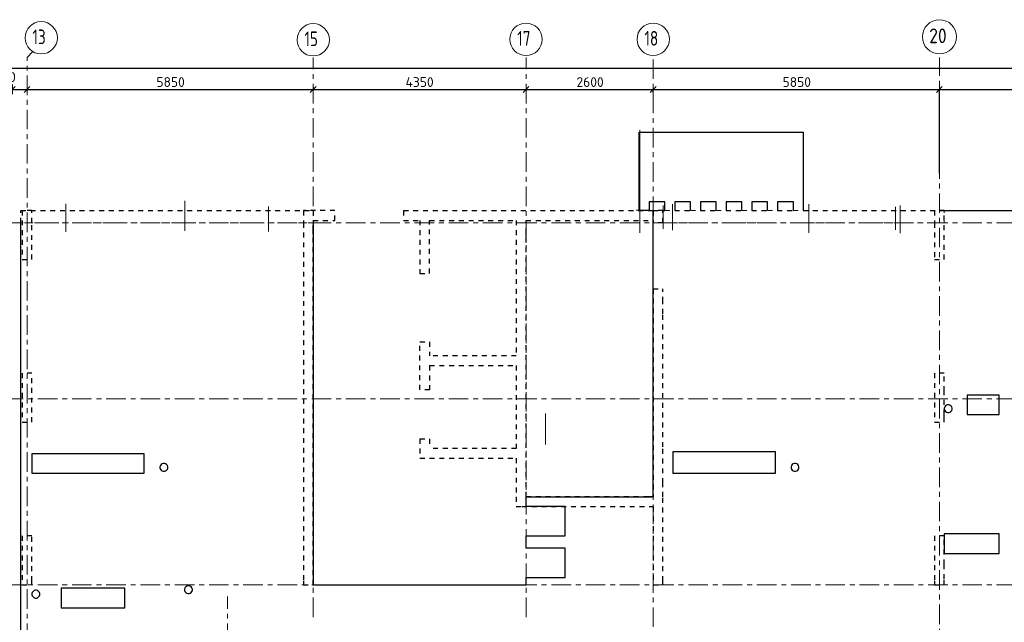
# Model space of a CAD drawing. Header units: metres. Extents: x -38 to 97, y -15 to 21.
# Tile 8 of 184: x 33 to 53, y 8 to 21. Entities that reach past the tile are written whole.
import ezdxf

# ---------------------------------------------------------------- set-up
doc = ezdxf.new("R2010")
doc.units = ezdxf.units.M
doc.header["$PDMODE"] = 65
for name, pattern in [('______11', [0.5, 0.4, -0.05, 0, -0.05]), ('______2', [0.0405, 0.03, -0.0105]), ('______3', [0.5, 0.4, -0.1]), ('______5', [1.1, 0.8, -0.1, 0.1, -0.1])]:
    doc.linetypes.add(name, pattern=pattern)
for name, color, linetype, lineweight in [('XR$1$Осевая линия (1)', 7, '______5', 13), ('XR$1$Размерная линия (1)', 7, 'Continuous', 13), ('XR$5$Балка (1)', 7, '______3', 13), ('XR$5$Перекрытие (1)', 7, 'Continuous', 35)]:
    doc.layers.add(name, color=color, linetype=linetype, lineweight=lineweight)
doc.layers.add('XR$7$Стена_ бетон несущ.', color=7, linetype='Continuous', lineweight=70, true_color=0xb4b496)
doc.styles.add('ISOCPEUR', font='txt')
doc.dimstyles.new('DIMSTYLE_3', dxfattribs={"dimtxt": 0.2, "dimasz": 0.2, "dimexe": 0, "dimexo": 0, "dimgap": 0.1, "dimtad": 2, "dimdec": 0, "dimlfac": 1000, "dimrnd": 5, "dimzin": 12, "dimdsep": 46, "dimtxsty": 'ISOCPEUR', "dimblk1": 'ALL_ML_STRICH', "dimblk2": 'ALL_ML_STRICH', "dimsah": 1, "dimcen": 0, "dimclrd": 7, "dimclre": 256, "dimclrt": 7, "dimadec": 0, "dimazin": 0, "dimtfac": 1, "dimtdec": 0, "dimtix": 1, "dimtmove": 2, "dimatfit": 3, "dimfxl": 0, "dimtzin": 0, "dimlwd": 0, "dimlwe": -3, "dimarcsym": 0})
doc.dimstyles.new('DIMSTYLE_5', dxfattribs={"dimtxt": 0.2, "dimasz": 0.2, "dimexe": 0, "dimexo": 0, "dimgap": 0.1, "dimtad": 2, "dimdec": 0, "dimlfac": 1000, "dimrnd": 5, "dimzin": 12, "dimdsep": 46, "dimtxsty": 'ISOCPEUR', "dimblk1": 'ALL_ML_STRICH', "dimblk2": 'ALL_ML_STRICH', "dimsah": 1, "dimcen": 0, "dimclrd": 7, "dimclre": 256, "dimclrt": 7, "dimadec": 0, "dimazin": 0, "dimtfac": 1, "dimtdec": 0, "dimtix": 1, "dimtmove": 2, "dimatfit": 3, "dimfxl": 0, "dimtvp": 1.2, "dimtzin": 0, "dimlwd": 0, "dimlwe": -3, "dimarcsym": 0})

# ---------------------------------------------------------------- blocks, each defined once
blk = doc.blocks.new('ALL_ML_STRICH')
at = {"color": 0, "linetype": 'ByBlock', "lineweight": -2}
for p, q in [((-1, 0), (0.5, 0)), ((-0.3, -0.3), (0.3, 0.3)), ((0, -0.5), (0, 0.5))]:
    blk.add_line(p, q, dxfattribs=at)
blk = doc.blocks.new('*D10')
at = {"layer": 'DEFPOINTS', "color": 7, "linetype": 'Continuous', "lineweight": 13, "transparency": 33554687}
for p in [(0.5, 19.557), (0.5, 19.377), (61.6, 17.12)]:
    blk.add_point(p, dxfattribs=at)
at = {"layer": 'XR$1$Размерная линия (1)', "color": 9, "linetype": 'Continuous', "lineweight": -2, "true_color": 0xc7c7c7, "transparency": 33554687}
for p, q in [((0.5, 19.357), (0.5, 19.557)), ((61.6, 17.14), (61.6, 19.557))]:
    blk.add_line(p, q, dxfattribs=at)
at = {"layer": 'XR$1$Размерная линия (1)', "color": 7, "linetype": 'Continuous', "lineweight": -2, "transparency": 33554687}
blk.add_line((0.5, 19.557), (61.6, 19.557), dxfattribs=at)
at = {"layer": 'XR$1$Размерная линия (1)', "color": 7, "linetype": 'Continuous', "lineweight": 13, "transparency": 33554687, "xscale": 0.2, "yscale": 0.2, "zscale": 0.2, "rotation": 180}
blk.add_blockref('ALL_ML_STRICH', (0.5, 19.557), dxfattribs=at)
at = {"layer": 'XR$1$Размерная линия (1)', "color": 7, "linetype": 'Continuous', "lineweight": 13, "transparency": 33554687, "xscale": 0.2, "yscale": 0.2, "zscale": 0.2}
blk.add_blockref('ALL_ML_STRICH', (61.6, 19.557), dxfattribs=at)
at = {"layer": 'XR$1$Размерная линия (1)', "color": 7, "linetype": 'Continuous', "lineweight": 13, "transparency": 33554687, "insert": (31.1, 19.707), "char_height": 0.2, "width": 1, "attachment_point": 5, "style": 'ISOCPEUR'}
blk.add_mtext('\\A1;{61100}', dxfattribs=at)
blk = doc.blocks.new('*D32')
at = {"layer": 'DEFPOINTS', "color": 7, "linetype": 'Continuous', "lineweight": 13, "transparency": 33554687}
for p in [(32.55, 19.135), (32.55, 19.126), (32.85, 19.135)]:
    blk.add_point(p, dxfattribs=at)
at = {"layer": 'XR$1$Размерная линия (1)', "color": 9, "linetype": 'Continuous', "lineweight": -2, "true_color": 0xc7c7c7, "transparency": 33554687}
for p, q in [((32.55, 19.126), (32.55, 19.126)), ((32.85, 19.126), (32.85, 19.126))]:
    blk.add_line(p, q, dxfattribs=at)
at = {"layer": 'XR$1$Размерная линия (1)', "color": 7, "linetype": 'Continuous', "lineweight": -2, "transparency": 33554687}
blk.add_line((32.55, 19.126), (32.85, 19.126), dxfattribs=at)
at = {"layer": 'XR$1$Размерная линия (1)', "color": 7, "linetype": 'Continuous', "lineweight": 13, "transparency": 33554687, "xscale": 0.2, "yscale": 0.2, "zscale": 0.2, "rotation": 180}
blk.add_blockref('ALL_ML_STRICH', (32.55, 19.126), dxfattribs=at)
at = {"layer": 'XR$1$Размерная линия (1)', "color": 7, "linetype": 'Continuous', "lineweight": 13, "transparency": 33554687, "xscale": 0.2, "yscale": 0.2, "zscale": 0.2}
blk.add_blockref('ALL_ML_STRICH', (32.85, 19.126), dxfattribs=at)
at = {"layer": 'XR$1$Размерная линия (1)', "color": 7, "linetype": 'Continuous', "lineweight": 13, "transparency": 33554687, "insert": (32.414, 19.378), "char_height": 0.2, "width": 0.6, "attachment_point": 5, "style": 'ISOCPEUR'}
blk.add_mtext('\\A1;{300}', dxfattribs=at)
blk = doc.blocks.new('*D33')
at = {"layer": 'DEFPOINTS', "color": 7, "linetype": 'Continuous', "lineweight": 13, "transparency": 33554687}
for p in [(32.85, 19.135), (32.85, 19.126), (38.7, 19.186)]:
    blk.add_point(p, dxfattribs=at)
at = {"layer": 'XR$1$Размерная линия (1)', "color": 9, "linetype": 'Continuous', "lineweight": -2, "true_color": 0xc7c7c7, "transparency": 33554687}
for p, q in [((32.85, 19.126), (32.85, 19.126)), ((38.7, 19.166), (38.7, 19.126))]:
    blk.add_line(p, q, dxfattribs=at)
at = {"layer": 'XR$1$Размерная линия (1)', "color": 7, "linetype": 'Continuous', "lineweight": -2, "transparency": 33554687}
blk.add_line((32.85, 19.126), (38.7, 19.126), dxfattribs=at)
at = {"layer": 'XR$1$Размерная линия (1)', "color": 7, "linetype": 'Continuous', "lineweight": 13, "transparency": 33554687, "xscale": 0.2, "yscale": 0.2, "zscale": 0.2, "rotation": 180}
blk.add_blockref('ALL_ML_STRICH', (32.85, 19.126), dxfattribs=at)
at = {"layer": 'XR$1$Размерная линия (1)', "color": 7, "linetype": 'Continuous', "lineweight": 13, "transparency": 33554687, "xscale": 0.2, "yscale": 0.2, "zscale": 0.2}
blk.add_blockref('ALL_ML_STRICH', (38.7, 19.126), dxfattribs=at)
at = {"layer": 'XR$1$Размерная линия (1)', "color": 7, "linetype": 'Continuous', "lineweight": 13, "transparency": 33554687, "insert": (35.785, 19.276), "char_height": 0.2, "width": 0.8, "attachment_point": 5, "style": 'ISOCPEUR'}
blk.add_mtext('\\A1;{5850}', dxfattribs=at)
blk = doc.blocks.new('*D34')
at = {"layer": 'DEFPOINTS', "color": 7, "linetype": 'Continuous', "lineweight": 13, "transparency": 33554687}
for p in [(38.7, 19.186), (38.7, 19.126), (43.05, 19.104)]:
    blk.add_point(p, dxfattribs=at)
at = {"layer": 'XR$1$Размерная линия (1)', "color": 9, "linetype": 'Continuous', "lineweight": -2, "true_color": 0xc7c7c7, "transparency": 33554687}
for p, q in [((38.7, 19.166), (38.7, 19.126)), ((43.05, 19.124), (43.05, 19.126))]:
    blk.add_line(p, q, dxfattribs=at)
at = {"layer": 'XR$1$Размерная линия (1)', "color": 7, "linetype": 'Continuous', "lineweight": -2, "transparency": 33554687}
blk.add_line((38.7, 19.126), (43.05, 19.126), dxfattribs=at)
at = {"layer": 'XR$1$Размерная линия (1)', "color": 7, "linetype": 'Continuous', "lineweight": 13, "transparency": 33554687, "xscale": 0.2, "yscale": 0.2, "zscale": 0.2, "rotation": 180}
blk.add_blockref('ALL_ML_STRICH', (38.7, 19.126), dxfattribs=at)
at = {"layer": 'XR$1$Размерная линия (1)', "color": 7, "linetype": 'Continuous', "lineweight": 13, "transparency": 33554687, "xscale": 0.2, "yscale": 0.2, "zscale": 0.2}
blk.add_blockref('ALL_ML_STRICH', (43.05, 19.126), dxfattribs=at)
at = {"layer": 'XR$1$Размерная линия (1)', "color": 7, "linetype": 'Continuous', "lineweight": 13, "transparency": 33554687, "insert": (40.875, 19.276), "char_height": 0.2, "width": 0.8, "attachment_point": 5, "style": 'ISOCPEUR'}
blk.add_mtext('\\A1;{4350}', dxfattribs=at)
blk = doc.blocks.new('*D35')
at = {"layer": 'DEFPOINTS', "color": 7, "linetype": 'Continuous', "lineweight": 13, "transparency": 33554687}
for p in [(43.05, 19.126), (43.05, 19.104), (45.65, 19.05)]:
    blk.add_point(p, dxfattribs=at)
at = {"layer": 'XR$1$Размерная линия (1)', "color": 9, "linetype": 'Continuous', "lineweight": -2, "true_color": 0xc7c7c7, "transparency": 33554687}
for p, q in [((43.05, 19.124), (43.05, 19.126)), ((45.65, 19.07), (45.65, 19.126))]:
    blk.add_line(p, q, dxfattribs=at)
at = {"layer": 'XR$1$Размерная линия (1)', "color": 7, "linetype": 'Continuous', "lineweight": -2, "transparency": 33554687}
blk.add_line((43.05, 19.126), (45.65, 19.126), dxfattribs=at)
at = {"layer": 'XR$1$Размерная линия (1)', "color": 7, "linetype": 'Continuous', "lineweight": 13, "transparency": 33554687, "xscale": 0.2, "yscale": 0.2, "zscale": 0.2, "rotation": 180}
blk.add_blockref('ALL_ML_STRICH', (43.05, 19.126), dxfattribs=at)
at = {"layer": 'XR$1$Размерная линия (1)', "color": 7, "linetype": 'Continuous', "lineweight": 13, "transparency": 33554687, "xscale": 0.2, "yscale": 0.2, "zscale": 0.2}
blk.add_blockref('ALL_ML_STRICH', (45.65, 19.126), dxfattribs=at)
at = {"layer": 'XR$1$Размерная линия (1)', "color": 7, "linetype": 'Continuous', "lineweight": 13, "transparency": 33554687, "insert": (44.36, 19.276), "char_height": 0.2, "width": 0.8, "attachment_point": 5, "style": 'ISOCPEUR'}
blk.add_mtext('\\A1;{2600}', dxfattribs=at)
blk = doc.blocks.new('*D36')
at = {"layer": 'DEFPOINTS', "color": 7, "linetype": 'Continuous', "lineweight": 13, "transparency": 33554687}
for p in [(45.65, 19.126), (45.65, 19.05), (51.5, 17.39)]:
    blk.add_point(p, dxfattribs=at)
at = {"layer": 'XR$1$Размерная линия (1)', "color": 9, "linetype": 'Continuous', "lineweight": -2, "true_color": 0xc7c7c7, "transparency": 33554687}
for p, q in [((45.65, 19.07), (45.65, 19.126)), ((51.5, 17.41), (51.5, 19.126))]:
    blk.add_line(p, q, dxfattribs=at)
at = {"layer": 'XR$1$Размерная линия (1)', "color": 7, "linetype": 'Continuous', "lineweight": -2, "transparency": 33554687}
blk.add_line((45.65, 19.126), (51.5, 19.126), dxfattribs=at)
at = {"layer": 'XR$1$Размерная линия (1)', "color": 7, "linetype": 'Continuous', "lineweight": 13, "transparency": 33554687, "xscale": 0.2, "yscale": 0.2, "zscale": 0.2, "rotation": 180}
blk.add_blockref('ALL_ML_STRICH', (45.65, 19.126), dxfattribs=at)
at = {"layer": 'XR$1$Размерная линия (1)', "color": 7, "linetype": 'Continuous', "lineweight": 13, "transparency": 33554687, "xscale": 0.2, "yscale": 0.2, "zscale": 0.2}
blk.add_blockref('ALL_ML_STRICH', (51.5, 19.126), dxfattribs=at)
at = {"layer": 'XR$1$Размерная линия (1)', "color": 7, "linetype": 'Continuous', "lineweight": 13, "transparency": 33554687, "insert": (48.585, 19.276), "char_height": 0.2, "width": 0.8, "attachment_point": 5, "style": 'ISOCPEUR'}
blk.add_mtext('\\A1;{5850}', dxfattribs=at)
blk = doc.blocks.new('*D37')
at = {"layer": 'DEFPOINTS', "color": 7, "linetype": 'Continuous', "lineweight": 13, "transparency": 33554687}
for p in [(51.5, 19.126), (51.5, 17.39), (61.6, 17.491)]:
    blk.add_point(p, dxfattribs=at)
at = {"layer": 'XR$1$Размерная линия (1)', "color": 9, "linetype": 'Continuous', "lineweight": -2, "true_color": 0xc7c7c7, "transparency": 33554687}
for p, q in [((51.5, 17.41), (51.5, 19.126)), ((61.6, 17.511), (61.6, 19.126))]:
    blk.add_line(p, q, dxfattribs=at)
at = {"layer": 'XR$1$Размерная линия (1)', "color": 7, "linetype": 'Continuous', "lineweight": -2, "transparency": 33554687}
blk.add_line((51.5, 19.126), (61.6, 19.126), dxfattribs=at)
at = {"layer": 'XR$1$Размерная линия (1)', "color": 7, "linetype": 'Continuous', "lineweight": 13, "transparency": 33554687, "xscale": 0.2, "yscale": 0.2, "zscale": 0.2, "rotation": 180}
blk.add_blockref('ALL_ML_STRICH', (51.5, 19.126), dxfattribs=at)
at = {"layer": 'XR$1$Размерная линия (1)', "color": 7, "linetype": 'Continuous', "lineweight": 13, "transparency": 33554687, "xscale": 0.2, "yscale": 0.2, "zscale": 0.2}
blk.add_blockref('ALL_ML_STRICH', (61.6, 19.126), dxfattribs=at)
at = {"layer": 'XR$1$Размерная линия (1)', "color": 7, "linetype": 'Continuous', "lineweight": 13, "transparency": 33554687, "insert": (56.6, 19.276), "char_height": 0.2, "width": 1, "attachment_point": 5, "style": 'ISOCPEUR'}
blk.add_mtext('\\A1;{10100}', dxfattribs=at)

msp = doc.modelspace()

# ---------------------------------------------------------------- linework, layer by layer
at = {"color": 52, "linetype": 'Continuous', "lineweight": 13, "transparency": 33554687}
for p, q in [((45.3782, 18.2934), (45.3782, 16.1934)), ((33.6454, 16.7902), (33.6454, 16.2178)), ((33.6454, 16.7902), (33.6454, 16.2178)), ((36.079, 16.8457), (36.079, 16.2357)), ((36.079, 16.8457), (36.079, 16.2357)), ((37.7851, 16.736), (37.7851, 16.2228)), ((37.7851, 16.736), (37.7851, 16.2228)), ((45.8549, 16.7533), (45.8549, 16.2733)), ((45.8549, 16.7533), (45.8549, 16.2733)), ((46.043, 16.7808), (46.043, 16.2508)), ((48.8293, 16.778), (48.8293, 16.268)), ((48.8293, 16.778), (48.8293, 16.1972)), ((50.6053, 16.7262), (50.6053, 16.2562)), ((50.6969, 16.7563), (50.6969, 16.3063)), ((50.6969, 16.7563), (50.6969, 16.1863)), ((45.304, 16.656), (45.584, 16.656)), ((48.8293, 16.6709), (48.8293, 16.268)), ((43.4499, 12.4994), (43.4499, 11.9194)), ((43.4499, 12.4494), (43.4499, 11.8694))]:
    msp.add_line(p, q, dxfattribs=at)
at = {"layer": 'XR$1$Осевая линия (1)', "color": 253, "linetype": '______11', "lineweight": 13, "true_color": 0xa0a0a0, "transparency": 33554687}
for p, q in [((32.85, 19.78), (32.9631, 19.8931)), ((32.85, -3.39), (32.85, 19.78)), ((38.7, 8.34), (38.7, 19.78)), ((43.05, 8.34), (43.05, 19.78)), ((45.65, 6.74), (45.65, 19.78)), ((51.5, 6.8), (51.5, 19.78)), ((-2.63, 16.4), (62.6, 16.4)), ((-2.63, 12.8), (62.6, 12.8)), ((-2.63, 9), (62.6, 9)), ((36.95, -3.39), (36.95, 8.76))]:
    msp.add_line(p, q, dxfattribs=at)
at = {"layer": 'XR$1$Осевая линия (1)', "color": 7, "linetype": 'Continuous', "lineweight": 13, "transparency": 33554687}
for centre, radius in [((51.5018, 20.2012), 0.3493), ((33.1404, 20.1801), 0.3304), ((38.7004, 20.1401), 0.3304), ((43.0504, 20.1501), 0.3304), ((45.6504, 20.1501), 0.3304)]:
    msp.add_circle(centre, radius, dxfattribs=at)
at = {"layer": 'XR$5$Балка (1)', "color": 7, "linetype": '______2', "lineweight": 25, "transparency": 33554687}
for p, q in [((32.725, 16.4002), (32.725, 16.6502)), ((32.725, 16.6502), (38.7, 16.6502)), ((38.7, 16.6502), (38.7, 16.4002)), ((45.65, 16.6502), (45.65, 16.6502)), ((45.65, 16.6502), (45.65, 16.4002)), ((45.65, 16.6502), (45.8896, 16.6502)), ((46.0896, 16.6502), (46.4146, 16.6502)), ((46.6146, 16.6502), (46.9396, 16.6502)), ((47.1396, 16.6502), (47.4646, 16.6502)), ((47.6646, 16.6502), (47.9896, 16.6502)), ((48.1896, 16.6502), (48.5146, 16.6502)), ((48.7146, 16.6502), (51.6, 16.6502))]:
    msp.add_line(p, q, dxfattribs=at)
at = {"layer": 'XR$5$Балка (1)', "color": 7, "linetype": '______2', "lineweight": 18, "transparency": 33554687}
for p, q in [((51.6, 16.4002), (51.6, 16.6502)), ((45.65, 16.4002), (51.6, 16.4002))]:
    msp.add_line(p, q, dxfattribs=at)
at = {"layer": 'XR$5$Перекрытие (1)', "color": 7, "linetype": 'Continuous', "lineweight": 25, "transparency": 33554687}
for p, q in [((45.3646, 16.8302), (45.3646, 18.2502)), ((45.3646, 18.2502), (48.7146, 18.2502)), ((48.7146, 18.2502), (48.7146, 16.8302)), ((45.3646, 16.6502), (45.3646, 16.8302)), ((45.8896, 16.8302), (45.5646, 16.8302)), ((45.5646, 16.8302), (45.5646, 16.6502)), ((45.8896, 16.6502), (45.8896, 16.8302)), ((46.4146, 16.8302), (46.0896, 16.8302)), ((46.0896, 16.8302), (46.0896, 16.6502)), ((46.4146, 16.6502), (46.4146, 16.8302)), ((46.9396, 16.8302), (46.6146, 16.8302)), ((46.6146, 16.8302), (46.6146, 16.6502)), ((46.9396, 16.6502), (46.9396, 16.8302)), ((47.4646, 16.8302), (47.1396, 16.8302)), ((47.1396, 16.8302), (47.1396, 16.6502)), ((47.4646, 16.6502), (47.4646, 16.8302)), ((47.6646, 16.8302), (47.6646, 16.6502)), ((47.9896, 16.8302), (47.6646, 16.8302)), ((47.9896, 16.6502), (47.9896, 16.8302)), ((48.5146, 16.8302), (48.1896, 16.8302)), ((48.1896, 16.8302), (48.1896, 16.6502)), ((48.5146, 16.6502), (48.5146, 16.8302)), ((48.7146, 16.8302), (48.7146, 16.6502)), ((45.5646, 16.6502), (45.3646, 16.6502)), ((45.65, 10.8006), (45.65, 16.6502)), ((51.6, 16.6502), (61.85, 16.6502)), ((32.725, -0.2498), (32.725, 16.4002)), ((38.7, 16.4002), (38.7, 9.0002)), ((52.7199, 12.8802), (52.0699, 12.8801)), ((52.0699, 12.8801), (52.07, 12.4801)), ((52.72, 12.4802), (52.7199, 12.8802)), ((51.6081, 12.6368), (51.6003, 12.6128)), ((51.6003, 12.6128), (51.6003, 12.5876)), ((51.6003, 12.5876), (51.6081, 12.5636)), ((51.623, 12.6572), (51.6081, 12.6368)), ((51.6081, 12.5636), (51.623, 12.5432)), ((51.6434, 12.6721), (51.623, 12.6572)), ((51.623, 12.5432), (51.6434, 12.5283)), ((51.6674, 12.6799), (51.6434, 12.6721)), ((51.6434, 12.5283), (51.6674, 12.5205)), ((51.6926, 12.6799), (51.6674, 12.6799)), ((51.6674, 12.5205), (51.6926, 12.5205)), ((51.7166, 12.6721), (51.6926, 12.6799)), ((51.6926, 12.5205), (51.7166, 12.5283)), ((51.737, 12.6572), (51.7166, 12.6721)), ((51.7166, 12.5283), (51.737, 12.5432)), ((51.7519, 12.6368), (51.737, 12.6572)), ((51.737, 12.5432), (51.7519, 12.5636)), ((51.7597, 12.6128), (51.7519, 12.6368)), ((51.7519, 12.5636), (51.7597, 12.5876)), ((51.7597, 12.5876), (51.7597, 12.6128)), ((52.07, 12.4801), (52.72, 12.4802)), ((32.95, 11.6802), (32.9501, 11.2802)), ((35.2469, 11.6802), (32.95, 11.6802)), ((35.247, 11.2802), (35.2469, 11.6802)), ((46.0498, 11.7202), (46.0499, 11.2802)), ((48.147, 11.7202), (46.0498, 11.7202)), ((48.147, 11.2802), (48.147, 11.7202)), ((35.6342, 11.4799), (35.6102, 11.4721)), ((35.6595, 11.4799), (35.6342, 11.4799)), ((35.6835, 11.4721), (35.6595, 11.4799)), ((48.5342, 11.4799), (48.5102, 11.4721)), ((48.5595, 11.4799), (48.5342, 11.4799)), ((48.5835, 11.4721), (48.5595, 11.4799)), ((32.9501, 11.2802), (35.247, 11.2802)), ((35.575, 11.4369), (35.5672, 11.4129)), ((35.5672, 11.4129), (35.5672, 11.3876)), ((35.5672, 11.3876), (35.575, 11.3636)), ((35.5898, 11.4573), (35.575, 11.4369)), ((35.575, 11.3636), (35.5898, 11.3432)), ((35.6102, 11.4721), (35.5898, 11.4573)), ((35.5898, 11.3432), (35.6102, 11.3284)), ((35.6102, 11.3284), (35.6342, 11.3206)), ((35.6342, 11.3206), (35.6595, 11.3206)), ((35.6595, 11.3206), (35.6835, 11.3284)), ((35.7039, 11.4573), (35.6835, 11.4721)), ((35.6835, 11.3284), (35.7039, 11.3432)), ((35.7187, 11.4369), (35.7039, 11.4573)), ((35.7039, 11.3432), (35.7187, 11.3636)), ((35.7265, 11.4129), (35.7187, 11.4369)), ((35.7187, 11.3636), (35.7265, 11.3876)), ((35.7265, 11.3876), (35.7265, 11.4129)), ((46.0499, 11.2802), (48.147, 11.2802)), ((48.475, 11.4369), (48.4672, 11.4129)), ((48.4672, 11.4129), (48.4672, 11.3876)), ((48.4672, 11.3876), (48.475, 11.3636)), ((48.4898, 11.4573), (48.475, 11.4369)), ((48.475, 11.3636), (48.4898, 11.3432)), ((48.5102, 11.4721), (48.4898, 11.4573)), ((48.4898, 11.3432), (48.5102, 11.3284)), ((48.5102, 11.3284), (48.5342, 11.3206)), ((48.5342, 11.3206), (48.5595, 11.3206)), ((48.5595, 11.3206), (48.5835, 11.3284)), ((48.6039, 11.4573), (48.5835, 11.4721)), ((48.5835, 11.3284), (48.6039, 11.3432)), ((48.6187, 11.4369), (48.6039, 11.4573)), ((48.6039, 11.3432), (48.6187, 11.3636)), ((48.6265, 11.4129), (48.6187, 11.4369)), ((48.6187, 11.3636), (48.6265, 11.3876)), ((48.6265, 11.3876), (48.6265, 11.4129)), ((43.05, 10.6006), (43.05, 10.8006)), ((43.05, 10.8006), (45.65, 10.8006)), ((43.85, 10.6006), (43.05, 10.6006)), ((43.85, 10.0006), (43.85, 10.6006)), ((43.05, 9.7506), (43.05, 10.0006)), ((43.05, 10.0006), (43.85, 10.0006)), ((52.7199, 10.0404), (51.5999, 10.0402)), ((51.5999, 10.0402), (51.6, 9.6402)), ((52.72, 9.6404), (52.7199, 10.0404)), ((43.85, 9.7506), (43.05, 9.7506)), ((43.85, 9.1506), (43.85, 9.7506)), ((51.6, 9.6402), (52.72, 9.6404)), ((43.05, 9.0002), (43.05, 9.1506)), ((43.05, 9.1506), (43.85, 9.1506)), ((32.973, 8.8673), (32.9581, 8.8469)), ((32.9934, 8.8821), (32.973, 8.8673)), ((33.0174, 8.8899), (32.9934, 8.8821)), ((33.0426, 8.8899), (33.0174, 8.8899)), ((33.0666, 8.8821), (33.0426, 8.8899)), ((33.087, 8.8673), (33.0666, 8.8821)), ((33.1019, 8.8469), (33.087, 8.8673)), ((34.8499, 8.9302), (33.5499, 8.93)), ((33.5499, 8.93), (33.55, 8.53)), ((34.85, 8.5302), (34.8499, 8.9302)), ((36.0782, 8.9369), (36.0704, 8.9129)), ((36.0704, 8.9129), (36.0704, 8.8876)), ((36.0704, 8.8876), (36.0782, 8.8636)), ((36.0931, 8.9573), (36.0782, 8.9369)), ((36.0782, 8.8636), (36.0931, 8.8432)), ((36.1135, 8.9721), (36.0931, 8.9573)), ((36.1375, 8.9799), (36.1135, 8.9721)), ((36.1627, 8.9799), (36.1375, 8.9799)), ((36.1867, 8.9721), (36.1627, 8.9799)), ((36.2071, 8.9573), (36.1867, 8.9721)), ((36.222, 8.9369), (36.2071, 8.9573)), ((36.2071, 8.8432), (36.222, 8.8636)), ((36.2298, 8.9129), (36.222, 8.9369)), ((36.222, 8.8636), (36.2298, 8.8876)), ((36.2298, 8.8876), (36.2298, 8.9129)), ((38.7, 9.0002), (43.05, 9.0002)), ((32.9581, 8.8469), (32.9503, 8.8229)), ((32.9503, 8.8229), (32.9503, 8.7976)), ((32.9503, 8.7976), (32.9581, 8.7736)), ((32.9581, 8.7736), (32.973, 8.7532)), ((32.973, 8.7532), (32.9934, 8.7384)), ((32.9934, 8.7384), (33.0174, 8.7306)), ((33.0174, 8.7306), (33.0426, 8.7306)), ((33.0426, 8.7306), (33.0666, 8.7384)), ((33.0666, 8.7384), (33.087, 8.7532)), ((33.087, 8.7532), (33.1019, 8.7736)), ((33.1097, 8.8229), (33.1019, 8.8469)), ((33.1019, 8.7736), (33.1097, 8.7976)), ((33.1097, 8.7976), (33.1097, 8.8229)), ((36.0931, 8.8432), (36.1135, 8.8284)), ((36.1135, 8.8284), (36.1375, 8.8206)), ((36.1375, 8.8206), (36.1627, 8.8206)), ((36.1627, 8.8206), (36.1867, 8.8284)), ((36.1867, 8.8284), (36.2071, 8.8432)), ((33.55, 8.53), (34.85, 8.5302))]:
    msp.add_line(p, q, dxfattribs=at)
at = {"layer": 'XR$5$Перекрытие (1)', "color": 7, "linetype": '______2', "lineweight": 18, "transparency": 33554687}
for p, q in [((45.8896, 16.6502), (46.0896, 16.6502)), ((46.4146, 16.6502), (46.6146, 16.6502)), ((46.9396, 16.6502), (47.1396, 16.6502)), ((47.4646, 16.6502), (47.6646, 16.6502)), ((47.9896, 16.6502), (48.1896, 16.6502)), ((48.5146, 16.6502), (48.7146, 16.6502)), ((38.7, 16.4002), (32.725, 16.4002))]:
    msp.add_line(p, q, dxfattribs=at)
at = {"layer": 'XR$7$Стена_ бетон несущ.', "color": 253, "linetype": '______2', "lineweight": -3, "true_color": 0xa0a0a0, "transparency": 33554687}
for p, q in [((32.95, 16.65), (32.75, 16.65)), ((32.75, 16.65), (32.75, 15.65)), ((32.95, 16.4), (32.95, 16.65)), ((38.5, 16.65), (38.5, 16.4)), ((39.145, 16.65), (38.5, 16.65)), ((39.145, 16.45), (39.145, 16.65)), ((40.545, 16.65), (45.65, 16.65)), ((40.545, 16.65), (40.545, 16.45)), ((45.85, 16.65), (45.65, 16.65)), ((45.85, 16.4), (45.85, 16.65)), ((51.4, 16.65), (51.4, 16.4)), ((51.6, 16.65), (51.4, 16.65)), ((51.6, 15.65), (51.6, 16.65)), ((32.95, 15.65), (32.95, 16.4)), ((38.5, 16.4), (38.5, 10.6)), ((38.7, 16.2493), (38.7, 16.45)), ((38.7, 16.45), (39.145, 16.45)), ((40.545, 16.45), (40.8797, 16.45)), ((40.8797, 16.45), (40.8797, 15.365)), ((41.0797, 15.365), (41.0797, 16.45)), ((41.0797, 16.45), (42.85, 16.45)), ((42.85, 16.45), (42.85, 13.68)), ((43.05, 16.199), (43.05, 16.45)), ((43.05, 16.45), (45.65, 16.45)), ((45.65, 16.45), (45.65, 16.4)), ((45.85, 16.4), (45.65, 16.4)), ((51.4, 16.4), (51.4, 15.65)), ((38.7, 16.1693), (38.7, 16.2493)), ((38.7, 9), (38.7, 16.1693)), ((43.05, 16.119), (43.05, 16.199)), ((43.05, 10.8), (43.05, 16.119)), ((32.75, 15.65), (32.95, 15.65)), ((51.4, 15.65), (51.6, 15.65)), ((40.8797, 15.365), (41.0797, 15.365)), ((45.65, 15.05), (45.85, 15.05)), ((45.65, 15.05), (45.65, 10.8)), ((45.85, 14.79), (45.85, 15.05)), ((45.85, 14.54), (45.85, 14.79)), ((45.85, 12.0195), (45.85, 14.54)), ((40.8797, 13.965), (41.0797, 13.965)), ((40.8797, 12.985), (40.8797, 13.965)), ((41.0797, 13.965), (41.0797, 13.68)), ((42.85, 13.68), (41.0797, 13.68)), ((32.95, 13.325), (32.75, 13.325)), ((32.75, 13.325), (32.75, 12.325)), ((32.95, 12.325), (32.95, 13.325)), ((41.0797, 13.48), (42.85, 13.48)), ((41.0797, 13.48), (41.0797, 12.985)), ((42.85, 13.48), (42.85, 11.79)), ((51.4, 13.325), (51.4, 12.325)), ((51.6, 13.325), (51.4, 13.325)), ((51.6, 12.9596), (51.6, 13.325)), ((41.0797, 12.985), (40.8797, 12.985)), ((51.6, 12.8796), (51.6, 12.9596)), ((51.6, 12.48), (51.6, 12.8796)), ((51.6, 12.4), (51.6, 12.48)), ((32.75, 12.325), (32.95, 12.325)), ((51.4, 12.325), (51.6, 12.325)), ((51.6, 12.325), (51.6, 12.4)), ((40.8797, 11.985), (41.0797, 11.985)), ((40.8797, 11.985), (40.8797, 11.59)), ((41.0797, 11.985), (41.0797, 11.79)), ((45.85, 11.8195), (45.85, 12.0195)), ((42.85, 11.79), (41.0797, 11.79)), ((45.85, 11.28), (45.85, 11.8195)), ((40.8797, 11.59), (42.85, 11.59)), ((42.85, 11.59), (42.85, 10.8)), ((45.85, 11.08), (45.85, 11.28)), ((45.85, 10.8), (45.85, 11.08)), ((42.85, 10.8), (42.85, 10.6)), ((45.55, 10.8), (43.05, 10.8)), ((45.65, 10.8), (45.55, 10.8)), ((45.85, 9.08), (45.85, 10.8)), ((38.5, 10.6), (38.5, 9.0795)), ((42.85, 10.6), (42.97, 10.6)), ((42.97, 10.6), (45.65, 10.6)), ((45.65, 10.6), (45.65, 9)), ((32.95, 10), (32.75, 10)), ((32.75, 10), (32.75, 9)), ((32.95, 9.0795), (32.95, 10)), ((51.4, 10), (51.4, 9.08)), ((51.6, 10), (51.4, 10)), ((51.6, 9.6201), (51.6, 10)), ((51.6, 9.4201), (51.6, 9.6201)), ((51.6, 9.12), (51.6, 9.4201)), ((32.95, 9), (32.95, 9.0795)), ((38.5, 9.0795), (38.5, 9)), ((45.85, 9), (45.85, 9.08)), ((51.4, 9.08), (51.4, 9)), ((51.6, 9), (51.6, 9.12)), ((32.75, 9), (32.95, 9)), ((38.5, 9), (38.7, 9)), ((45.65, 9), (45.85, 9)), ((51.4, 9), (51.6, 9))]:
    msp.add_line(p, q, dxfattribs=at)

# ---------------------------------------------------------------- texts
at = {"layer": 'XR$1$Осевая линия (1)', "color": 7, "linetype": 'Continuous', "lineweight": 13, "transparency": 33554687, "char_height": 0.3, "attachment_point": 7, "style": 'ISOCPEUR'}
for s, insert, width in [('\\W0.75;13', (32.9604, 20.0496), 0.472281), ('\\W0.87;20', (51.2918, 20.0707), 0.550812), ('\\W0.75;15', (38.5204, 20.0096), 0.472281), ('\\W0.75;17', (42.8704, 20.0196), 0.472281), ('\\W0.75;18', (45.4704, 20.0196), 0.472281)]:
    msp.add_mtext(s, dxfattribs=dict(at, insert=insert, width=width))

# ---------------------------------------------------------------- dimensions: what is measured, and where the dimension line sits
at = {"layer": 'XR$1$Размерная линия (1)', "color": 7, "linetype": 'Continuous', "lineweight": 13, "transparency": 33554687}
for base, p1, p2, dimstyle, picture, middle in [((61.6, 19.5574), (0.5, 19.3568), (61.6, 17.1397), 'DIMSTYLE_3', '*D10', (31.1, 19.7074)), ((32.85, 19.1261), (32.55, 19.1261), (32.85, 19.1261), 'DIMSTYLE_5', '*D32', (32.4139, 19.3782)), ((38.7, 19.1261), (32.85, 19.1261), (38.7, 19.1656), 'DIMSTYLE_3', '*D33', (35.785, 19.2761)), ((43.05, 19.1261), (38.7, 19.1656), (43.05, 19.1244), 'DIMSTYLE_3', '*D34', (40.875, 19.2761)), ((45.65, 19.1261), (43.05, 19.1244), (45.65, 19.0702), 'DIMSTYLE_3', '*D35', (44.36, 19.2761)), ((51.5, 19.1261), (45.65, 19.0702), (51.5, 17.4096), 'DIMSTYLE_3', '*D36', (48.585, 19.2761)), ((61.6, 19.1261), (51.5, 17.4096), (61.6, 17.5112), 'DIMSTYLE_3', '*D37', (56.6, 19.2761))]:
    dim = msp.add_linear_dim(base=base, p1=p1, p2=p2, dimstyle=dimstyle, override={"dimpost": '<>', "dimclrd": 7, "dimclre": 9, "dimclrt": 7, "dimlwd": 0, "dimlwe": 65533}, dxfattribs=at)
    dim.commit()
    dim.dimension.update_dxf_attribs({"geometry": picture, "text_midpoint": middle, "dimtype": 160})

doc.saveas('drawing.dxf')
